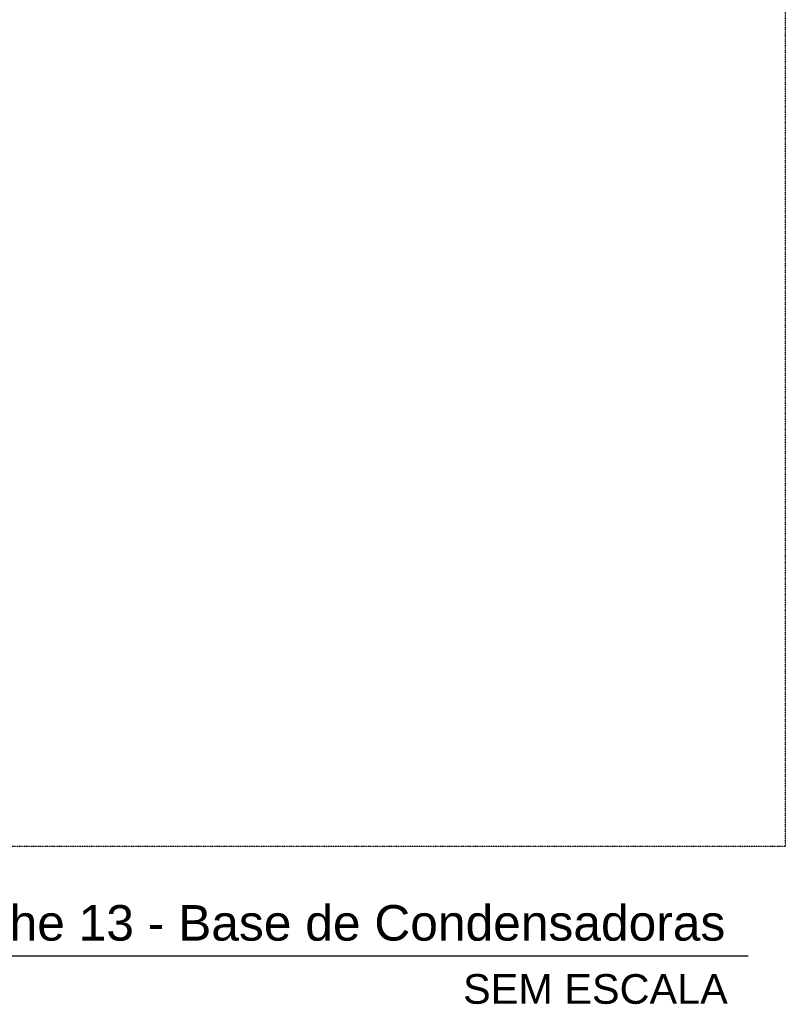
# Model space of a CAD drawing. Extents: x -90708 to 277869, y -117 to 207445.
# Tile 192 of 256: x -75635 to -74344, y 130881 to 132542. Entities that reach past the tile are written whole.
import ezdxf
from ezdxf.enums import TextEntityAlignment as Align

# ---------------------------------------------------------------- set-up
doc = ezdxf.new("R2010")
doc.units = 0
doc.header["$MEASUREMENT"] = 0
doc.linetypes.add('DASHDOT', pattern=[1, 0.5, -0.25, 0, -0.25])
doc.layers.add('ARQ-GRELHAS', color=30, linetype='CONTINUOUS')
doc.layers.add('TEXTO', color=7, linetype='CONTINUOUS')
doc.styles.add('ARIAL', font='arial.ttf')

msp = doc.modelspace()

# ---------------------------------------------------------------- linework, layer by layer
at = {"layer": 'ARQ-GRELHAS', "linetype": 'DASHDOT', "ltscale": 0.05}
for p, q in [((-74343.871, 135148.665), (-74343.871, 131147.665)), ((-74343.871, 131147.665), (-81856.871, 131147.665))]:
    msp.add_line(p, q, dxfattribs=at)
at = {"layer": 'TEXTO'}
msp.add_line((-74406.357, 130962.149), (-75852.871, 130962.149), dxfattribs=at)

# ---------------------------------------------------------------- texts
at = {"layer": 'TEXTO', "color": 6, "style": 'ARIAL'}
msp.add_text('Detalhe 13 - Base de Condensadoras', height=60, dxfattribs=at).set_placement((-74444.984, 130988.602), align=Align.RIGHT)
at = {"layer": 'TEXTO', "style": 'ARIAL'}
msp.add_text('SEM ESCALA', height=50, dxfattribs=at).set_placement((-74440.78, 130882.042), align=Align.RIGHT)

doc.saveas('drawing.dxf')
